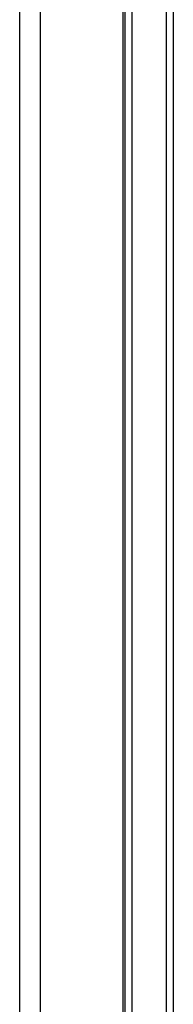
# Model space of a CAD drawing. Header units: inches. Extents: x 6 to 216, y 11 to 118.
# Tile 196 of 212: x 101.41 to 102.6, y 56.88 to 64.51. Entities that reach past the tile are written whole.
import ezdxf

# ---------------------------------------------------------------- set-up
doc = ezdxf.new("R2010")
doc.units = ezdxf.units.IN
doc.header["$MEASUREMENT"] = 0
doc.layers.add('Visible Edges(ANSI)', color=7, linetype='Continuous', lineweight=25)
doc.layers.add('Visible Tangent Edges(ANSI)', color=7, linetype='Continuous', lineweight=25)

msp = doc.modelspace()

# ---------------------------------------------------------------- linework, layer by layer
at = {"layer": 'Visible Edges(ANSI)'}
for p, q in [((101.4105, 79.6177), (101.4105, 20.1367)), ((102.2105, 79.6177), (102.2105, 20.1367)), ((102.6035, 75.1467), (102.6035, 50.2598)), ((102.2285, 50.5562), (102.2285, 74.8497))]:
    msp.add_line(p, q, dxfattribs=at)
at = {"layer": 'Visible Tangent Edges(ANSI)'}
for p, q in [((101.5715, 20.1367), (101.5715, 79.6177)), ((102.2824, 75.1449), (102.2824, 50.2616)), ((102.5497, 50.2607), (102.5497, 75.1458))]:
    msp.add_line(p, q, dxfattribs=at)

doc.saveas('drawing.dxf')
